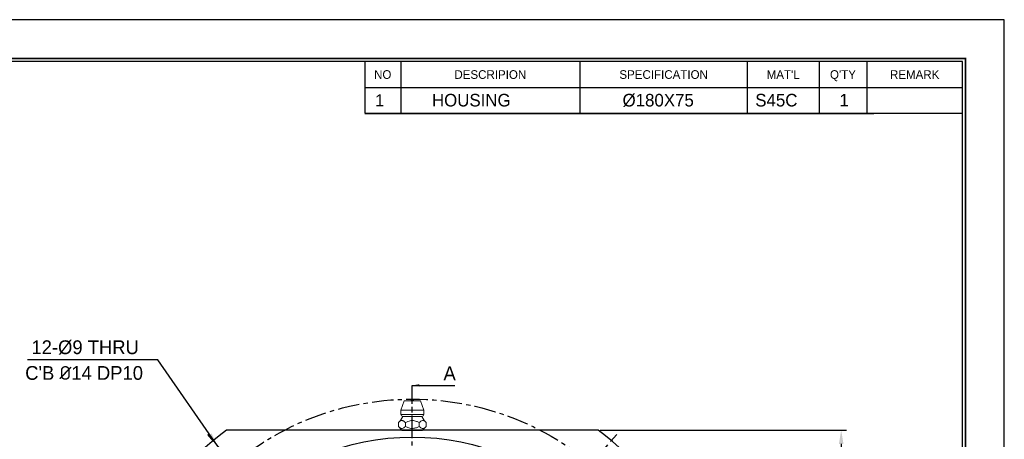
# Model space of a CAD drawing. Header units: millimetres. Extents: x 11218 to 11734, y 2340 to 2704.
# Tile 3 of 3: x 11448 to 11734, y 2583 to 2704. Entities that reach past the tile are written whole.
import ezdxf
from ezdxf.enums import TextEntityAlignment as Align

# ---------------------------------------------------------------- set-up
doc = ezdxf.new("R2010")
doc.units = ezdxf.units.MM
doc.linetypes.add('CENTER', pattern=[2, 1.25, -0.25, 0.25, -0.25])
doc.layers.add('xm_center', color=1, linetype='CENTER')
doc.dimstyles.new('S4', dxfattribs={"dimtxt": 4, "dimasz": 4, "dimexe": 1.5, "dimexo": 0.5215, "dimgap": 1.5, "dimtad": 1, "dimdec": 3, "dimzin": 11, "dimdsep": 46, "dimtxsty": 'Standard', "dimcen": 0, "dimclrd": 5, "dimclre": 5, "dimclrt": 3, "dimadec": 0, "dimazin": 0, "dimtp": 3e-09, "dimtfac": 0.7, "dimtdec": 3, "dimtmove": 0, "dimatfit": 3, "dimfxl": 1.25, "dimtolj": 1, "dimtzin": 11, "dimarcsym": 0})

# ---------------------------------------------------------------- blocks, each defined once
blk = doc.blocks.new('란표제')
for p, q in [((297, 210), (0, 210)), ((297, 0), (297, 210)), ((190, 203), (190, 194.34)), ((196, 203), (196, 194.34)), ((226, 203), (226, 194.34)), ((254, 203), (254, 194.34)), ((266, 203), (266, 194.34)), ((274, 203), (274, 194.34)), ((190, 198.67), (290, 198.67)), ((190, 194.34), (290, 194.34))]:
    blk.add_line(p, q)
at = {"const_width": 0.25}
blk.add_lwpolyline([(290.5, 6.5), (290.5, 203.5), (10, 203.5), (10, 6.5)], close=True, dxfattribs=at)
blk.add_lwpolyline([(290, 7), (290, 203), (10.5, 203), (10.5, 7)], close=True)
for s, p in [('NO', (193, 200.83)), ('DESCRIPION', (211, 200.83)), ('SPECIFICATION', (240, 200.83)), ("MAT'L", (260, 200.83)), ("Q'TY", (270, 200.83)), ('REMARK', (282, 200.83))]:
    blk.add_text(s, height=1.444).set_placement(p, align=Align.MIDDLE_CENTER)
at = {"ltscale": 0.5}
for tag, p, height in [('TITLE', (237.17, 24.41), 2.5), ('도번', (251.18, 15.64), 2.5), ('SCALE', (253.78, 9.55), 1.2), ('DATE', (277.02, 9.51), 1.2)]:
    blk.add_attdef(tag, p, '', height=height, dxfattribs=at)
for tag, p in [('필렛', (179.25, 10.9)), ('모따기', (179.25, 8.3))]:
    blk.add_attdef(tag, text='', height=1.15).set_placement(p, align=Align.MIDDLE_LEFT)
blk = doc.blocks.new('*D28547')
at = {"color": 5, "lineweight": -2, "ltscale": 4}
for p, q in [((11616.09, 2585.28), (11687.65, 2585.28)), ((11686.15, 2581.28), (11686.15, 2445.28)), ((11616.09, 2441.28), (11687.65, 2441.28))]:
    blk.add_line(p, q, dxfattribs=at)
at = {"color": 5}
for points in [[(11686.82, 2581.28), (11685.48, 2581.28), (11686.15, 2585.28)], [(11685.48, 2445.28), (11686.82, 2445.28), (11686.15, 2441.28)]]:
    blk.add_solid(points, dxfattribs=at)
at = {"layer": 'Defpoints', "color": 0}
for p in [(11615.57, 2585.28), (11615.57, 2441.28), (11686.15, 2441.28)]:
    blk.add_point(p, dxfattribs=at)
at = {"color": 3, "ltscale": 4, "insert": (11682.59, 2513.28), "char_height": 4, "attachment_point": 5, "rotation": 90}
blk.add_mtext('\\A1;144', dxfattribs=at)

msp = doc.modelspace()

# ---------------------------------------------------------------- linework, layer by layer
at = {"ltscale": 2}
msp.add_line((11547.77, 2677.2738), (11695.6562, 2677.2738), dxfattribs=at)
at = {"color": 7, "linetype": 'Continuous', "lineweight": 15}
for p, q in [((11559.1681, 2593.7849), (11558.2681, 2591.0849)), ((11563.9681, 2593.7849), (11559.1681, 2593.7849)), ((11564.8681, 2591.0849), (11563.9681, 2593.7849)), ((11558.2681, 2591.0849), (11558.2681, 2589.7849)), ((11561.5681, 2591.0849), (11558.2681, 2591.0849)), ((11558.7681, 2589.2849), (11564.3681, 2589.2849)), ((11564.8681, 2591.0849), (11561.5681, 2591.0849)), ((11564.8681, 2589.7849), (11564.8681, 2591.0849)), ((11557.5267, 2587.4635), (11557.5267, 2586.3264)), ((11557.5267, 2586.3264), (11558.5681, 2585.2849)), ((11559.5474, 2587.4635), (11559.5474, 2586.3264)), ((11563.5889, 2587.4635), (11563.5889, 2586.3264)), ((11564.5681, 2585.2849), (11565.6096, 2586.3264)), ((11565.6096, 2586.3264), (11565.6096, 2587.4635))]:
    msp.add_line(p, q, dxfattribs=at)
at = {"color": 8, "linetype": 'Continuous', "lineweight": 15}
msp.add_line((11564.8681, 2589.7849), (11558.2681, 2589.7849), dxfattribs=at)
at = {"ltscale": 4}
msp.add_line((11615.5681, 2585.2849), (11507.5681, 2585.2849), dxfattribs=at)
at = {"ltscale": 5}
msp.add_line((11558.5681, 2585.2849), (11564.5681, 2585.2849), dxfattribs=at)
at = {"ltscale": 4}
msp.add_circle((11561.5681, 2513.2849), 70, dxfattribs=at)
at = {"color": 7, "linetype": 'Continuous', "lineweight": 15}
for centre, radius, start, end in [((11561.5681, 2593.7849), 0.4, 0, 180), ((11553.2738, 2591.6959), 6, 315.104952, 336.307361), ((11558.7681, 2589.7849), 0.5, 180, 270), ((11564.3681, 2589.7849), 0.5, 270, 0), ((11569.8624, 2591.6959), 6, 203.692639, 224.850879)]:
    msp.add_arc(centre, radius, start, end, dxfattribs=at)
at = {"ltscale": 4}
for start, end in [(126.869898, 233.130102), (306.869898, 53.130102), (306.869898, 53.130102)]:
    msp.add_arc((11561.5681, 2513.2849), 90, start, end, dxfattribs=at)
at = {"color": 7, "linetype": 'Continuous', "lineweight": 15}
for points, knots in [([(11557.5267, 2587.4635), (11557.6335, 2587.5682), (11557.848, 2587.7785), (11558.2263, 2588.0545), (11558.6172, 2588.1248), (11558.9776, 2587.9635), (11559.2665, 2587.7401), (11559.4534, 2587.556), (11559.5474, 2587.4635)], [0, 0, 0, 0, 0.16732129, 0.33612297, 0.5650141, 0.70682992, 0.85260944, 1, 1, 1, 1]), ([(11559.5474, 2586.3264), (11559.409, 2586.1996), (11559.1276, 2585.9416), (11558.7138, 2585.7723), (11558.3355, 2585.7883), (11557.947, 2585.9454), (11557.6858, 2586.1821), (11557.5267, 2586.3264)], [0, 0, 0, 0, 0.21619133, 0.4397746, 0.59342925, 0.75221893, 1, 1, 1, 1]), ([(11559.5474, 2587.4635), (11559.7794, 2587.5779), (11560.2423, 2587.8062), (11560.9199, 2588.0351), (11561.5798, 2588.113), (11562.1892, 2588.0348), (11562.8687, 2587.817), (11563.322, 2587.5945), (11563.5889, 2587.4635)], [0, 0, 0, 0, 0.1818455, 0.36288164, 0.50003051, 0.6453139, 0.79120345, 1, 1, 1, 1]), ([(11563.5889, 2586.3264), (11563.3121, 2586.1996), (11562.7492, 2585.9416), (11561.9216, 2585.7723), (11561.165, 2585.7883), (11560.388, 2585.9454), (11559.8657, 2586.1821), (11559.5474, 2586.3264)], [0, 0, 0, 0, 0.21619128, 0.43977446, 0.59342909, 0.75221872, 1, 1, 1, 1]), ([(11563.5889, 2587.4635), (11563.6956, 2587.5682), (11563.9101, 2587.7785), (11564.2885, 2588.0545), (11564.6794, 2588.1248), (11565.0398, 2587.9635), (11565.3287, 2587.7401), (11565.5156, 2587.556), (11565.6096, 2587.4635)], [0, 0, 0, 0, 0.16732129, 0.33612294, 0.56501448, 0.70682989, 0.85260941, 1, 1, 1, 1]), ([(11565.6096, 2586.3264), (11565.4712, 2586.1996), (11565.1898, 2585.9416), (11564.776, 2585.7723), (11564.3977, 2585.7883), (11564.0091, 2585.9454), (11563.748, 2586.1821), (11563.5889, 2586.3264)], [0, 0, 0, 0, 0.21619136, 0.43977424, 0.59342891, 0.75221857, 1, 1, 1, 1])]:
    msp.add_open_spline(points, degree=3, knots=knots, dxfattribs=at)
at = {"layer": 'xm_center', "ltscale": 5}
for p, q in [((11561.5681, 2433.2849), (11561.5681, 2598.2849)), ((11561.5681, 2582.9206), (11561.5681, 2598.2849)), ((11516.8072, 2566.629), (11502.1975, 2584.0401)), ((11606.3291, 2566.629), (11620.9388, 2584.0401))]:
    msp.add_line(p, q, dxfattribs=at)
msp.add_circle((11561.5681, 2513.2849), 81, dxfattribs=at)

# ---------------------------------------------------------------- block references
at = {"ltscale": 5, "xscale": 1.73613388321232, "yscale": 1.73613388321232, "zscale": 1.73613388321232}
msp.add_blockref('란표제', (11217.9046, 2339.8805), dxfattribs=at)

# ---------------------------------------------------------------- texts
for s, p in [('HOUSING', (11567.2721, 2679.2708)), ('%%C180X75', (11622.6442, 2679.2708)), ('S45C', (11661.1908, 2679.2708)), ('1', (11685.6677, 2679.2708))]:
    msp.add_text(s, height=3.663).set_placement(p)
at = {"ltscale": 0.5, "insert": (11553.388, 2679.357), "char_height": 3.47227, "attachment_point": 9}
msp.add_mtext('\\A1;1', dxfattribs=at)
at = {"color": 3, "ltscale": 4, "char_height": 4}
for s, insert, attachment_point in [('12-%%C9 THRU', (11482.1396, 2607.2113), 9), ("C'B {\\fISOCPEUR|b0|i0|c0|p22;%%C}14 DP10", (11483.3341, 2599.8385), 9), ('A', (11570.6271, 2599.7849), 7)]:
    msp.add_mtext(s, dxfattribs=dict(at, insert=insert, attachment_point=attachment_point))

# ---------------------------------------------------------------- dimensions: what is measured, and where the dimension line sits
at = {"ltscale": 4}
dim = msp.add_linear_dim(base=(11686.1502, 2441.2849), p1=(11615.5681, 2585.2849), p2=(11615.5681, 2441.2849), angle=90, dimstyle='S4', dxfattribs=at)
dim.commit()
dim.dimension.update_dxf_attribs({"geometry": '*D28547', "text_midpoint": (11682.5943, 2513.2849)})

# ---------------------------------------------------------------- leaders
at = {"ltscale": 4, "annotation_type": 0, "has_hookline": 1, "hookline_direction": 1, "text_width": 32.3409}
msp.add_leader([(11505.0028, 2580.6969), (11487.6396, 2605.7113), (11483.6396, 2605.7113)], dimstyle='S4', dxfattribs=at)
at = {"ltscale": 4, "annotation_type": 0, "has_hookline": 1, "hookline_direction": 0, "text_width": 3.3076}
msp.add_leader([(11561.5681, 2598.2849), (11569.1271, 2598.2849)], dimstyle='S4', override={"dimasz": 2, "dimgap": 1.5, "dimtad": 1}, dxfattribs=at)

doc.saveas('drawing.dxf')
